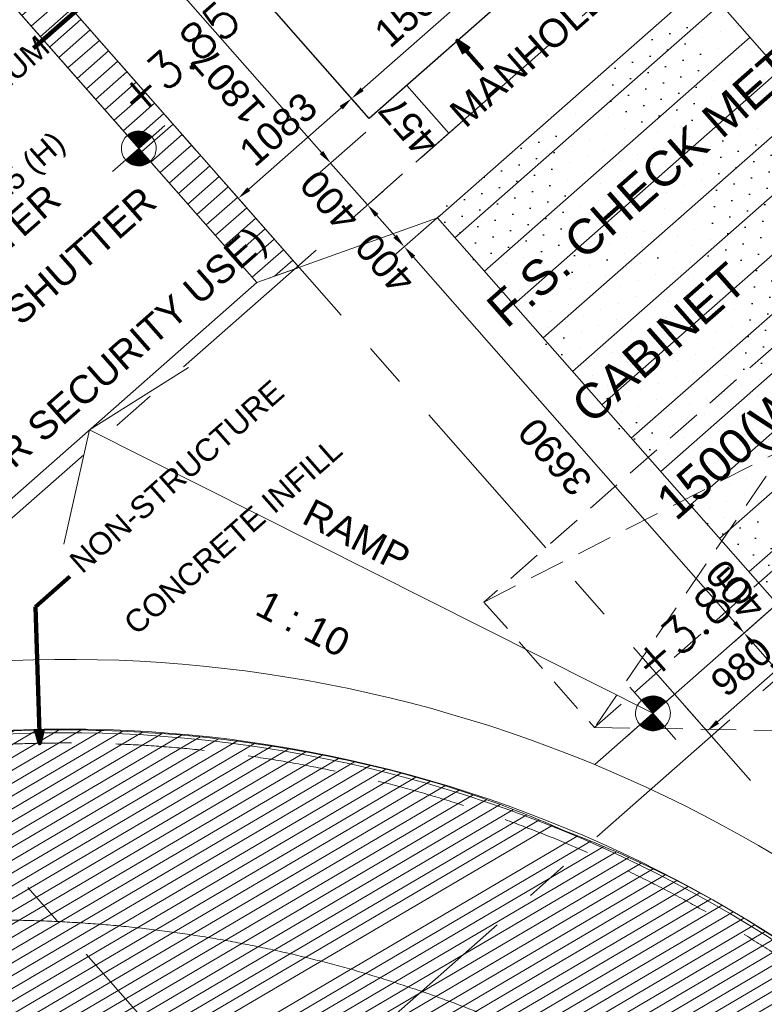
# Model space of a CAD drawing. Header units: millimetres. Extents: x 834119330 to 835277377, y 817781205 to 818243057.
# Tile 16 of 60: x 834332284 to 834337627, y 818021318 to 818028380. Entities that reach past the tile are written whole.
import ezdxf

# ---------------------------------------------------------------- set-up
doc = ezdxf.new("R2010")
doc.units = ezdxf.units.MM
doc.header["$LTSCALE"] = 100
for name, pattern in [('CENTER', [2, 1.25, -0.25, 0.25, -0.25]), ('DASHDOT', [25.400000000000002, 12.7, -6.350000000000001, 0, -6.350000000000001]), ('Grid Line', [22.224999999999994, 12.7, -3.174999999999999, 3.174999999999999, -3.174999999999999]), ('Hidden', [9.525000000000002, 6.350000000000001, -3.175000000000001]), ('HIDDENX2', [19.05, 12.7, -6.350000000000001]), ('PHANTOM', [63.50000000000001, 31.75, -6.350000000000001, 6.350000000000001, -6.350000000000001, 6.350000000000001, -6.350000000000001])]:
    doc.linetypes.add(name, pattern=pattern)
doc.layers.get('0').update_dxf_attribs({"lineweight": 0})
doc.layers.get('Defpoints').update_dxf_attribs({"lineweight": 0})
for name, color, linetype, lineweight in [('A-ANNO-NPLT', 5, 'CENTER', 13), ('A-WALL', 7, 'Continuous', 13), ('ATR01', 7, 'Continuous', 0), ('DLN020__', 6, 'DASHDOT', 0), ('DLN030_1', 1, 'Continuous', 0), ('DLN0401_', 7, 'Continuous', 0), ('DLN040__', 3, 'Continuous', 0), ('DLN210__', 7, 'Continuous', 0), ('DLN220__', 7, 'Continuous', 0), ('DLN240__', 1, 'Continuous', 0), ('DLN810__', 7, 'Continuous', 0), ('HATCH', 8, 'Continuous', 0), ('HCL246', 1, 'Continuous', 0), ('LEVEL', 7, 'Continuous', 0), ('Rev_D', 20, 'Continuous', 0), ('SITE BOUNDARY', 4, 'Continuous', 0), ('Trench Manhole', 1, 'Continuous', 25), ('XREF', 1, 'Continuous', 0)]:
    doc.layers.add(name, color=color, linetype=linetype, lineweight=lineweight)
doc.layers.add('DLN032__', color=7, linetype='Continuous')
doc.layers.add('DLN660', color=1, linetype='Continuous')
doc.styles.add('romans', font='romans.shx')
doc.styles.get("Standard").update_dxf_attribs({"font": 'swiss.ttf'})
doc.styles.add('StyleSwis721 Lt BT1', font='swissl.ttf')
doc.dimstyles.new('INTDIM', dxfattribs={"dimtxt": 200, "dimasz": 125, "dimexe": 100, "dimexo": 150, "dimgap": 80, "dimtad": 1, "dimdec": 0, "dimzin": 11, "dimdsep": 46, "dimtxsty": 'StyleSwis721 Lt BT1', "dimblk1": '_Open3011', "dimblk2": '_Open3011', "dimsah": 1, "dimcen": -125, "dimclrd": 256, "dimclre": 256, "dimclrt": 2, "dimaunit": 1, "dimadec": 5, "dimazin": 0, "dimtfac": 1, "dimtdec": 0, "dimtofl": 0, "dimtmove": 2, "dimatfit": 3, "dimldrblk": '_Open3011', "dimfxl": 1, "dimtolj": 1, "dimtzin": 0, "dimlwd": -1, "dimlwe": -1, "dimarcsym": 0})

# ---------------------------------------------------------------- blocks, each defined once
blk = doc.blocks.new('*D117')
at = {"layer": 'Defpoints', "color": 0, "linetype": 'ByBlock', "transparency": 16777216}
for p in [(834337929.4519707, 818029823.6760938, -5.533628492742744e-07), (834337692.6643503, 818029615.2853163), (834339279.1668553, 818028290.039724, -5.533628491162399e-07)]:
    blk.add_point(p, dxfattribs=at)
at = {"layer": 'DLN240__', "linetype": 'ByBlock', "transparency": 16777216}
for p, q in [((834337854.3833976, 818029757.610147), (834337617.5957772, 818029549.2193696)), ((834338976.3130491, 818028156.7173095), (834337758.7302971, 818029540.2167431)), ((834339204.0982821, 818028223.9737772), (834338967.3104228, 818028015.5827895))]:
    blk.add_line(p, q, dxfattribs=at)
for points in [[(834337771.241726, 818029551.2277343), (834337746.2188683, 818029529.205752), (834337692.6643503, 818029615.2853163)], [(834338988.824478, 818028167.7283007), (834338963.8016202, 818028145.7063184), (834339042.3789959, 818028081.6487362)]]:
    blk.add_solid(points, dxfattribs=at)
at = {"layer": 'DLN240__', "color": 2, "linetype": 'ByBlock', "transparency": 16777216, "insert": (834338504.7345897, 818028969.2246332), "char_height": 200, "attachment_point": 5, "rotation": 131.35018694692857, "style": 'StyleSwis721 Lt BT1'}
blk.add_mtext('\\A1;2043', dxfattribs=at)
blk = doc.blocks.new('_Open301')
at = {"layer": 'Rev_D', "linetype": 'ByBlock'}
blk.add_line((0, 0), (-1, 0), dxfattribs=at)
blk = doc.blocks.new('_Open3011')
at = {"layer": 'ATR01', "linetype": 'ByBlock'}
blk.add_line((0, 0), (-1, 0), dxfattribs=at)
at = {"layer": 'ATR01', "linetype": 'ByBlock', "yscale": 1.119319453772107, "zscale": 0.008}
blk.add_blockref('_Open301', (0, 0), dxfattribs=at)
blk = doc.blocks.new('*D195')
at = {"layer": 'Defpoints', "color": 0, "linetype": 'ByBlock', "transparency": 16777216}
for p in [(834337809.0040643, 818024268.6578757, 4.438518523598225e-07), (834338073.177757, 818023968.486048, 8.541549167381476e-06), (834337746.2388806, 818023680.758938)]:
    blk.add_point(p, dxfattribs=at)
at = {"layer": 'DLN240__', "linetype": 'ByBlock', "transparency": 16777216}
for p, q in [((834337733.9350923, 818024202.5923823), (834337406.9980737, 818023914.8669071)), ((834337548.1325393, 818023905.8634292), (834337680.1733866, 818023755.8279102)), ((834337998.1087849, 818023902.4205546), (834337671.1699086, 818023614.6934446))]:
    blk.add_line(p, q, dxfattribs=at)
for points in [[(834337535.6210439, 818023894.8525134), (834337560.6440346, 818023916.8743448), (834337482.0670455, 818023980.932401)], [(834337667.6618912, 818023744.8169944), (834337692.6848819, 818023766.8388258), (834337746.2388804, 818023680.7589384)]]:
    blk.add_solid(points, dxfattribs=at)
at = {"layer": 'DLN240__', "color": 2, "linetype": 'ByBlock', "transparency": 16777216, "insert": (834337419.1695999, 818024288.4904661), "char_height": 200, "attachment_point": 5, "rotation": 131.34984124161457, "style": 'StyleSwis721 Lt BT1'}
blk.add_mtext('\\A1;400', dxfattribs=at)
blk = doc.blocks.new('*D196')
at = {"layer": 'Defpoints', "color": 0, "linetype": 'ByBlock', "transparency": 16777216}
for p in [(834335370.9318268, 818027038.9587039, 1.664477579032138e-05), (834337809.0040643, 818024268.6578757, 1.66447728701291e-05), (834337482.0670463, 818023980.9324011)]:
    blk.add_point(p, dxfattribs=at)
at = {"layer": 'DLN240__', "linetype": 'ByBlock', "transparency": 16777216}
for p, q in [((834335295.8628547, 818026972.8932106), (834334968.9429811, 818026685.1828241)), ((834335110.0774467, 818026676.1793461), (834337416.0015523, 818024056.0013733)), ((834337733.9350923, 818024202.5923823), (834337406.9980744, 818023914.8669077))]:
    blk.add_line(p, q, dxfattribs=at)
for points in [[(834335097.5659513, 818026665.1684304), (834335122.588942, 818026687.1902617), (834335044.0119529, 818026751.248318)], [(834337403.490057, 818024044.9904577), (834337428.5130477, 818024067.0122889), (834337482.0670462, 818023980.9324015)]]:
    blk.add_solid(points, dxfattribs=at)
at = {"layer": 'DLN240__', "color": 2, "linetype": 'ByBlock', "transparency": 16777216, "insert": (834336125.8258541, 818025245.3335805), "char_height": 200, "attachment_point": 5, "rotation": 131.34984124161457, "style": 'StyleSwis721 Lt BT1'}
blk.add_mtext('\\A1;3690', dxfattribs=at)
blk = doc.blocks.new('*D198')
at = {"layer": 'Defpoints', "color": 0, "linetype": 'ByBlock', "transparency": 16777216}
for p in [(834335106.5778314, 818027339.3354042, 8.541551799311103e-06), (834335370.9318268, 818027038.9587039, 1.664477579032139e-05), (834335044.0119531, 818026751.2483175)]:
    blk.add_point(p, dxfattribs=at)
at = {"layer": 'DLN240__', "linetype": 'ByBlock', "transparency": 16777216}
for p, q in [((834335031.5088593, 818027273.2699108), (834334704.5908444, 818026985.5611601)), ((834334845.72531, 818026976.557682), (834334977.946459, 818026826.3172897)), ((834335295.8628547, 818026972.8932106), (834334968.9429811, 818026685.1828241))]:
    blk.add_line(p, q, dxfattribs=at)
for points in [[(834334833.2138146, 818026965.5467664), (834334858.2368053, 818026987.5685977), (834334779.6598161, 818027051.6266539)], [(834334965.4349637, 818026815.3063741), (834334990.4579544, 818026837.3282053), (834335044.0119529, 818026751.248318)]]:
    blk.add_solid(points, dxfattribs=at)
at = {"layer": 'DLN240__', "color": 2, "linetype": 'ByBlock', "transparency": 16777216, "insert": (834334906.7983073, 818026630.4915389), "char_height": 200, "attachment_point": 5, "rotation": 131.34984124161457, "style": 'StyleSwis721 Lt BT1'}
blk.add_mtext('\\A1;400', dxfattribs=at)
blk = doc.blocks.new('*D199')
at = {"layer": 'Defpoints', "color": 0, "linetype": 'ByBlock', "transparency": 16777216}
for p in [(834333648.5674967, 818028996.0290526, 1.664477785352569e-05), (834334842.4041637, 818027639.5072019, 1.66447764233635e-05), (834334515.4880071, 818027351.8000867)]:
    blk.add_point(p, dxfattribs=at)
at = {"layer": 'DLN240__', "linetype": 'ByBlock', "transparency": 16777216}
for p, q in [((834333573.4985247, 818028929.9635592), (834333246.5884124, 818028642.2617632)), ((834333387.722878, 818028633.2582853), (834334449.4225131, 818027426.869059)), ((834334767.3351918, 818027573.4417086), (834334440.4190352, 818027285.7345933))]:
    blk.add_line(p, q, dxfattribs=at)
for points in [[(834333375.2113826, 818028622.2473696), (834333400.2343733, 818028644.2692009), (834333321.6573842, 818028708.327257)], [(834334436.9110178, 818027415.8581433), (834334461.9340085, 818027437.8799746), (834334515.488007, 818027351.8000871)]]:
    blk.add_solid(points, dxfattribs=at)
at = {"layer": 'DLN240__', "color": 2, "linetype": 'ByBlock', "transparency": 16777216, "insert": (834333781.3590502, 818027909.3068929), "char_height": 200, "attachment_point": 5, "rotation": 131.34984124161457, "style": 'StyleSwis721 Lt BT1'}
blk.add_mtext('\\A1;1807', dxfattribs=at)
blk = doc.blocks.new('TRENCH')
at = {"linetype": 'ByBlock'}
h = blk.add_hatch(dxfattribs=at)
h.set_pattern_fill('DOTS', color=256, scale=74.99999999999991)
h.set_pattern_definition([(41.34984124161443, (-351035.2678678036, -2.172474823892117), (-33.96973129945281, 128.7086088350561), [0, -119.0625])])
h.paths.add_polyline_path([(-398418.0591776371, -20378.72356434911), (-395878.0591781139, -20378.72356470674), (-395878.0585567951, -24069.08437617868), (-398418.058557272, -24069.08437594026)])
at = {"layer": 'HCL246', "linetype": 'ByBlock'}
h = blk.add_hatch(dxfattribs=at)
h.set_pattern_fill('_USER', color=8, scale=309.9999999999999, pattern_type=0)
h.set_pattern_definition([(360, (-398418.058100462, -24069.08437594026), (-2.842170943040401e-14, 310), [])])
h.paths.add_polyline_path([(-395878.0585477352, -24069.08453270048), (-398418.058557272, -24069.08437594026), (-398418.0591971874, -20378.7233510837), (-395878.0591871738, -20378.72350796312)])
at = {"layer": 'HCL246', "color": 8, "linetype": 'ByBlock', "elevation": -1.663914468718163e-05}
blk.add_lwpolyline([(-395878.0585477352, -24069.08453270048), (-398418.058557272, -24069.08437594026), (-398418.0591971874, -20378.7233510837), (-395878.0591871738, -20378.72350796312)], close=True, dxfattribs=at)
blk = doc.blocks.new('A$C7285572E')
at = {"layer": 'A-ANNO-NPLT', "color": 3, "linetype": 'PHANTOM'}
blk.add_lwpolyline([(258.840146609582, 2.508328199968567, -0.1937461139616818), (226.494099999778, 18.00010000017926), (220.2767651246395, 12.52837960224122), (224.9013822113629, 7.273580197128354), (217.3780834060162, 0.6525137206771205), (222.6353030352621, -5.321091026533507, -0.2570627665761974), (231.1648360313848, -8.394748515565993), (245.8627809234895, -25.09553706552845), (259.9058339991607, -12.73659846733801)], format="xyb", close=True, dxfattribs=at)
blk = doc.blocks.new('Grid Line')
at = {"layer": 'DLN020__', "linetype": 'Grid Line'}
for p, q in [((-4399.999931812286, -35085.25437068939), (-4399.999932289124, 27470.98781466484)), ((4.76837158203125e-07, 27470.98781502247), (2.384185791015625e-07, -35085.25437033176)), ((-9985.196258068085, 0), (30672.1845228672, 1.192092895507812e-07)), ((-9985.196258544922, -4490.36084318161), (30672.18452262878, -4490.360842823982))]:
    blk.add_line(p, q, dxfattribs=at)
blk = doc.blocks.new('*D2120')
at = {"layer": 'Defpoints', "color": 0, "linetype": 'ByBlock', "transparency": 16777216}
for p in [(834335918.2666756, 818028662.3311399, 2.536119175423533e-05), (834334666.0879517, 818027814.6821537), (834334792.2382314, 818027671.3417641, 2.536119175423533e-05)]:
    blk.add_point(p, dxfattribs=at)
at = {"layer": 'DLN240__', "linetype": 'ByBlock', "transparency": 16777216}
for p, q in [((834335852.2007172, 818028737.3997028), (834335726.0504372, 818028880.7400926)), ((834335717.0478327, 818028739.6055713), (834334741.1565145, 818027880.7481121)), ((834334726.172273, 818027746.4103271), (834334600.0219933, 818027889.7507167))]:
    blk.add_line(p, q, dxfattribs=at)
for points in [[(834335706.0368397, 818028752.1169984), (834335728.0588259, 818028727.0941441), (834335792.1163956, 818028805.6715297)], [(834334730.1455215, 818027893.2595392), (834334752.1675076, 818027868.2366849), (834334666.0879517, 818027814.6821537)]]:
    blk.add_solid(points, dxfattribs=at)
at = {"layer": 'DLN240__', "color": 2, "linetype": 'ByBlock', "transparency": 16777216, "insert": (834335108.3445455, 818028447.3897399), "char_height": 200, "attachment_point": 5, "rotation": 41.35019583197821, "style": 'StyleSwis721 Lt BT1'}
blk.add_mtext('\\A1;1500', dxfattribs=at)
blk = doc.blocks.new('*D2127')
at = {"layer": 'Defpoints', "color": 0, "linetype": 'ByBlock', "transparency": 16777216}
for p in [(834335061.1975629, 818027908.046123), (834334792.2382311, 818027671.3417646, 2.536119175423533e-05), (834335094.0961537, 818027328.3505931, 2.536119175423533e-05)]:
    blk.add_point(p, dxfattribs=at)
at = {"layer": 'DLN240__', "linetype": 'ByBlock', "transparency": 16777216}
for p, q in [((834334867.3067938, 818027737.4077231), (834335136.2661257, 818027974.1120815)), ((834335363.0554855, 818027565.0549515), (834335061.1975628, 818027908.0461231)), ((834335169.1647165, 818027394.4165515), (834335438.1240484, 818027631.1209099))]:
    blk.add_line(p, q, dxfattribs=at)
at = {"layer": 'DLN240__', "color": 2, "linetype": 'ByBlock', "transparency": 16777216, "insert": (834335074.9136262, 818027615.7929091), "char_height": 200, "attachment_point": 5, "rotation": 131.3501958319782, "style": 'StyleSwis721 Lt BT1'}
blk.add_mtext('\\A1;457', dxfattribs=at)
blk = doc.blocks.new('*D2128')
at = {"layer": 'Defpoints', "color": 0, "linetype": 'ByBlock', "transparency": 16777216}
for p in [(834334666.0879612, 818027814.6821623), (834334792.2382315, 818027671.3417643, 2.536119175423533e-05), (834333978.9457346, 818026955.5834472, 2.536119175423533e-05)]:
    blk.add_point(p, dxfattribs=at)
at = {"layer": 'DLN240__', "linetype": 'ByBlock', "transparency": 16777216}
for p, q in [((834334726.1722779, 818027746.4103316), (834334600.0220076, 818027889.7507294)), ((834333927.8639843, 818027164.9898521), (834334591.0193938, 818027748.6162088)), ((834333912.879781, 818027030.6520145), (834333786.7294636, 818027173.9924657))]:
    blk.add_line(p, q, dxfattribs=at)
for points in [[(834334580.0084015, 818027761.1276367), (834334602.030386, 818027736.1047809), (834334666.0879611, 818027814.6821623)], [(834333916.852992, 818027177.5012798), (834333938.8749765, 818027152.4784242), (834333852.7954171, 818027098.9238986)]]:
    blk.add_solid(points, dxfattribs=at)
at = {"layer": 'DLN240__', "color": 2, "linetype": 'ByBlock', "transparency": 16777216, "insert": (834334138.68407, 818027594.0159364), "char_height": 200, "attachment_point": 5, "rotation": 41.35019207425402, "style": 'StyleSwis721 Lt BT1'}
blk.add_mtext('\\A1;1083', dxfattribs=at)
blk = doc.blocks.new('*D2140')
at = {"layer": 'Defpoints', "color": 0, "linetype": 'ByBlock', "transparency": 16777216}
for p in [(834334842.2275522, 818027639.7153764, 1.664477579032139e-05), (834334515.3076788, 818027352.0049902), (834335106.5778303, 818027339.3354049, 8.541551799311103e-06)]:
    blk.add_point(p, dxfattribs=at)
at = {"layer": 'DLN240__', "linetype": 'ByBlock', "transparency": 16777216}
for p, q in [((834334767.1585802, 818027573.649883), (834334440.238707, 818027285.9394969)), ((834334779.6598154, 818027051.6266547), (834334515.3076787, 818027352.0049907)), ((834335031.5088584, 818027273.2699115), (834334704.5908437, 818026985.5611609))]:
    blk.add_line(p, q, dxfattribs=at)
at = {"layer": 'DLN240__', "color": 2, "linetype": 'ByBlock', "transparency": 16777216, "insert": (834334510.2701017, 818027081.0590435), "char_height": 200, "attachment_point": 5, "rotation": 131.34984124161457, "style": 'StyleSwis721 Lt BT1'}
blk.add_mtext('\\A1;400', dxfattribs=at)
blk = doc.blocks.new('*D2147')
at = {"layer": 'Defpoints', "color": 0, "linetype": 'ByBlock', "transparency": 16777216}
for p in [(834337718.8780794, 818024189.3507277, -4.33043412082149e-07), (834336983.2287446, 818023541.91605, -4.330297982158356e-07), (834337216.0292265, 818023277.3925288)]:
    blk.add_point(p, dxfattribs=at)
at = {"layer": 'DLN240__', "linetype": 'ByBlock', "transparency": 16777216}
for p, q in [((834337784.9440327, 818024114.2821604), (834338017.7486037, 818023849.753993)), ((834337876.614083, 818023858.7566068), (834337291.0977937, 818023343.4584823)), ((834337049.294698, 818023466.8474827), (834337282.09518, 818023202.3239615))]:
    blk.add_line(p, q, dxfattribs=at)
for points in [[(834337865.6030908, 818023871.2680347), (834337887.6250753, 818023846.2451789), (834337951.6826502, 818023924.8225603)], [(834337280.0868014, 818023355.9699101), (834337302.108786, 818023330.9470544), (834337216.0292265, 818023277.3925288)]]:
    blk.add_solid(points, dxfattribs=at)
at = {"layer": 'DLN240__', "color": 2, "linetype": 'ByBlock', "transparency": 16777216, "insert": (834337463.098319, 818023738.3204503), "char_height": 200, "attachment_point": 5, "rotation": 41.35019207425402, "style": 'StyleSwis721 Lt BT1'}
blk.add_mtext('\\A1;980', dxfattribs=at)
blk = doc.blocks.new('X1')
at = {"color": 0}
for p, q in [((45955.88296590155, 42700), (46155.82083605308, 42700)), ((45956.13663634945, 42693.75), (46155.82083605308, 42693.75)), ((45956.58659627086, 42687.5), (46155.82083605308, 42687.5)), ((45957.23417992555, 42681.25), (46155.82083605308, 42681.25)), ((45958.08132891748, 42675), (46155.82083605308, 42675)), ((45959.13062182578, 42668.75), (46155.82083605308, 42668.75)), ((45960.38531455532, 42662.5), (46155.82083605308, 42662.5)), ((45961.84939291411, 42656.25), (46155.82083605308, 42656.25)), ((45963.52763949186, 42650), (46155.82083605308, 42650)), ((45965.42571759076, 42643.75), (46155.82083605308, 42643.75)), ((45967.55027588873, 42637.5), (46155.82083605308, 42637.5)), ((45969.90907871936, 42631.25), (46155.82083605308, 42631.25)), ((45972.511168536, 42625), (46155.82083605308, 42625)), ((45975.36706940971, 42618.75), (46155.82083605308, 42618.75)), ((45978.48904368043, 42612.5), (46155.82083605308, 42612.5)), ((45981.89141854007, 42606.25), (46155.82083605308, 42606.25)), ((45985.59100621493, 42600), (46155.82083605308, 42600)), ((45989.60765168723, 42593.75), (46155.82083605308, 42593.75)), ((45993.96495773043, 42587.5), (46155.82083605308, 42587.5)), ((45998.69126201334, 42581.25), (46155.82083605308, 42581.25)), ((46003.82098168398, 42575), (46155.82083605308, 42575)), ((46009.39650945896, 42568.75), (46155.82083605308, 42568.75)), ((46015.47096569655, 42562.5), (46155.82083605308, 42562.5)), ((46022.11233295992, 42556.25), (46155.82083605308, 42556.25)), ((46029.40993268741, 42550), (46155.82083605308, 42550)), ((46037.48510949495, 42543.75), (46155.82083605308, 42543.75)), ((46046.51005492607, 42537.5), (46155.82083605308, 42537.5)), ((46056.74397416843, 42531.25), (46155.82083605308, 42531.25)), ((46068.61144864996, 42525), (46155.82083605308, 42525)), ((46082.90578313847, 42518.75), (46155.82083605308, 42518.75)), ((46101.51054575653, 42512.5), (46155.82083605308, 42512.5)), ((46133.36008534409, 42506.25), (46155.82083605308, 42506.25))]:
    blk.add_line(p, q, dxfattribs=at)
blk = doc.blocks.new('X')
at = {"color": 0}
for p, q in [((46155.82083605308, 42900), (46200.19499327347, 42900)), ((46155.82083605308, 42893.75), (46221.90936394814, 42893.75)), ((46155.82083605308, 42887.5), (46237.60222886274, 42887.5)), ((46155.82083605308, 42881.25), (46250.32254979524, 42881.25)), ((46155.82083605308, 42875), (46261.15281880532, 42875)), ((46155.82083605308, 42868.75), (46270.62917321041, 42868.75)), ((46155.82083605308, 42862.5), (46279.06432258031, 42862.5)), ((46155.82083605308, 42856.25), (46286.65980066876, 42856.25)), ((46155.82083605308, 42850), (46293.55459136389, 42850)), ((46155.82083605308, 42843.75), (46299.84935768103, 42843.75)), ((46155.82083605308, 42837.5), (46305.6197603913, 42837.5)), ((46155.82083605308, 42831.25), (46310.92433512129, 42831.25)), ((46155.82083605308, 42825), (46315.8094235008, 42825)), ((46155.82083605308, 42818.75), (46320.31240362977, 42818.75)), ((46155.82083605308, 42812.5), (46324.46388658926, 42812.5)), ((46155.82083605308, 42806.25), (46328.28925688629, 42806.25)), ((46155.82083605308, 42800), (46331.80978137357, 42800)), ((46155.82083605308, 42793.75), (46335.04342549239, 42793.75)), ((46155.82083605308, 42787.5), (46338.0054656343, 42787.5)), ((46155.82083605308, 42781.25), (46340.70895613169, 42781.25)), ((46155.82083605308, 42775), (46343.16509039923, 42775)), ((46155.82083605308, 42768.75), (46345.38348355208, 42768.75)), ((46155.82083605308, 42762.5), (46347.37239573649, 42762.5)), ((46155.82083605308, 42756.25), (46349.1389099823, 42756.25)), ((46155.82083605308, 42750), (46350.68907460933, 42750)), ((46155.82083605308, 42743.75), (46352.02801759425, 42743.75)), ((46155.82083605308, 42737.5), (46353.16003838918, 42737.5)), ((46155.82083605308, 42731.25), (46354.08868132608, 42731.25)), ((46155.82083605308, 42725), (46354.81679369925, 42725)), ((46155.82083605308, 42718.75), (46355.34657085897, 42718.75)), ((46155.82083605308, 42712.5), (46355.67959002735, 42712.5)), ((46155.82083605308, 42706.25), (46355.81683408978, 42706.25))]:
    blk.add_line(p, q, dxfattribs=at)
blk = doc.blocks.new('ELFIN')
at = {"layer": 'LEVEL'}
for p, q in [((0, 0.5), (0, 0)), ((0, 0), (-0.5, 0)), ((0, 0), (0, -0.5)), ((0.5, 0), (0, 0))]:
    blk.add_line(p, q, dxfattribs=at)
for start, end in [(90, 180), (0, 90), (180, 270), (270, 0)]:
    blk.add_arc((0, 0), 0.25, start, end, dxfattribs=at)
at = {"layer": 'LEVEL', "xscale": 0.00125, "yscale": 0.00125, "zscale": 0.00125}
for name in ['X', 'X1']:
    blk.add_blockref(name, (-57.69477604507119, -53.38123098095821), dxfattribs=at)
at = {"layer": 'LEVEL', "style": 'romans'}
blk.add_attdef('ELFIN', (0.2542374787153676, 0.3469263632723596), '', height=0.5, dxfattribs=at)

msp = doc.modelspace()

# ---------------------------------------------------------------- hatches: boundary and pattern name
at = {"layer": 'A-WALL', "linetype": 'ByBlock'}
h = msp.add_hatch(dxfattribs=at)
h.set_pattern_fill('EARTH', color=1, scale=70, angle=45)
h.set_pattern_definition([(86.35019583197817, (834259067.9725451, 817913852.1457578), (-415.3024591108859, 471.894445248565), [444.5, -444.5]), (86.35019583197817, (834258901.6231256, 817913862.7567552), (-415.3024591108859, 471.894445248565), [444.5, -444.5]), (86.35019583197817, (834258735.273706, 817913873.3677526), (-415.3024591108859, 471.894445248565), [444.5, -444.5]), (176.3501958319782, (834258683.3608986, 817913932.3545582), (-471.894445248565, -415.3024591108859), [444.5, -444.5]), (176.3501958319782, (834258693.971896, 817914098.7039778), (-471.894445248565, -415.3024591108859), [444.5, -444.5]), (176.3501958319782, (834258704.5828934, 817914265.0533974), (-471.894445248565, -415.3024591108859), [444.5, -444.5])])
edge = h.paths.add_edge_path()
edge.add_line((834340573.9401423, 818045816.0773555), (834336024.7552061, 818041812.5042552))
edge.add_arc((834369885.5844324, 818077441.152635), 49152.37879555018, 226.457295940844, 266.4338080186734)
edge.add_line((834366828.2272502, 818028383.9522631), (834367803.587914, 818014432.7823398))
edge.add_line((834367803.587914, 818014432.7823398), (834358038.4785458, 818005838.6039642))
edge.add_line((834358038.4785458, 818005838.6039642), (834354765.1474665, 818002958.0774515))
edge.add_line((834354765.1474665, 818002958.0774515), (834360515.2826159, 817996424.3076239))
edge.add_line((834360515.2826159, 817996424.3076239), (834377661.1468215, 818011513.7640897))
edge.add_line((834377661.1468215, 818011513.7640897), (834376055.3816576, 818034955.0898898))
edge.add_arc((834369649.7554828, 818077415.8717787), 42941.23944780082, 227.3820118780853, 278.57893987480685, ccw=False)
h = msp.add_hatch(dxfattribs=at)
h.set_pattern_fill('_USER', color=1, scale=100, pattern_type=0)
h.set_pattern_definition([(41.35019583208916, (834330252.135614, 818030736.0955337), (-66.06595839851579, 75.0685629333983), [])])
h.paths.add_polyline_path([(834330477.3651153, 818030934.3143656), (834330252.1594266, 818030736.1164904), (834333984.9107744, 818026494.7139398), (834334288.6406379, 818026603.6873782)])
at = {"layer": 'HATCH', "linetype": 'Continuous', "ltscale": 0.2}
h = msp.add_hatch(dxfattribs=at)
h.set_pattern_fill('DGN_ANSI31', color=8, scale=25, angle=-3.989509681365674e-09, style=0, pattern_type=2)
h.set_pattern_definition([(210.4004282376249, (848684328.1114694, 1012279243.278203), (40.1669417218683, -68.46172228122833), [])])
edge = h.paths.add_edge_path()
edge.add_line((834304369.9178588, 818035393.6443388), (834304072.4974862, 818035435.5383407))
edge.add_line((834304072.4974862, 818035435.5383408), (834304030.6783289, 818034793.0587554))
edge.add_line((834304030.6783288, 818034793.0587552), (834293138.2195108, 818027176.0337894))
edge.add_line((834293138.219511, 818027176.0337896), (834292658.3654084, 818027311.5582625))
edge.add_line((834292658.3654082, 818027311.5582626), (834292163.2810185, 818025227.6233453))
edge.add_line((834292163.2810189, 818025227.6233451), (834293757.0619063, 818024607.0308394))
edge.add_line((834293757.0619061, 818024607.0308394), (834294865.416257, 818023967.6404809))
edge.add_line((834294865.4162569, 818023967.6404808), (834296156.8742536, 818022940.0095154))
edge.add_line((834296156.8742537, 818022940.0095155), (834297099.8026237, 818021932.7953873))
edge.add_line((834297099.802624, 818021932.7953875), (834302306.6759403, 818016010.1479838))
edge.add_line((834302306.6759399, 818016010.1479838), (834273579.5777344, 817990755.1875517))
edge.add_line((834273579.5777347, 817990755.1875517), (834331000.8571684, 817925420.6441158))
edge.add_line((834331000.8571682, 817925420.6441162), (834375196.1992714, 817964315.8563646))
edge.add_line((834375196.1992713, 817964315.856364), (834374066.3398589, 817980996.7087481))
edge.add_line((834374066.3398589, 817980996.7087486), (834339463.320393, 818020376.0648733))
edge.add_arc((834328000.4580307, 818007970.7398579), 16890.50923650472, 47.2612146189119, 51.69748437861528)
edge.add_arc((834333427.8441128, 818015250.8383305), 7817.591371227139, 49.84168101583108, 69.23079940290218)
edge.add_arc((834333018.9148502, 818015427.2859437), 7810.301242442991, 65.96509768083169, 78.45877159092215)
edge.add_arc((834332634.573532, 818013897.0774372), 9386.730902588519, 78.02894900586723, 87.71232055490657)
edge.add_arc((834332591.446601, 818014607.765378), 8678.62508919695, 87.24053358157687, 99.73591736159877)
edge.add_line((834331123.8280873, 818023161.3979008), (834329930.938777, 818024516.8389789))
edge.add_line((834329930.9387771, 818024516.838979), (834326628.6112168, 818028269.1049356))
edge.add_line((834326628.6112167, 818028269.1049349), (834325599.3427485, 818029438.6882662))
edge.add_line((834325599.3427488, 818029438.6882665), (834316188.4252017, 818021156.3755944))
edge.add_line((834316188.4252015, 818021156.3755944), (834313686.4693277, 818024016.5062827))
edge.add_line((834313686.4693277, 818024016.5062826), (834313235.7130369, 818023646.4322566))
edge.add_line((834313235.7130369, 818023646.4322565), (834312968.6615137, 818023950.198931))
edge.add_line((834312968.6615137, 818023950.1989312), (834311053.4426948, 818022266.4655045))
edge.add_line((834311053.4426948, 818022266.4655044), (834308435.7527834, 818025244.0443176))
edge.add_line((834308435.7527835, 818025244.0443177), (834306762.32726, 818027183.250326))
edge.add_arc((834311650.6868776, 818031401.6292493), 6456.839822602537, 206.9382270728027, 220.7923428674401, ccw=False)
edge.add_arc((834329611.0852094, 818040528.5316589), 26603.21060789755, 202.0649511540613, 206.9382270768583, ccw=False)
edge.add_arc((834312203.3948425, 818033472.4028819), 7819.796721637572, 183.3977739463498, 202.064951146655, ccw=False)
edge.add_arc((834329308.2511154, 818034487.9516938), 24954.77403411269, 177.9200887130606, 183.3977739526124, ccw=False)

# ---------------------------------------------------------------- linework, layer by layer
at = {"layer": 'A-WALL', "color": 2, "linetype": 'Hidden', "lineweight": 13, "extrusion": (0, -3.388132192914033e-21, -1), "elevation": -2.213538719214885e-07}
msp.add_lwpolyline([(-834326581.2750336, 818028171.5038577), (-834331076.2192448, 818023064.0713806, 0.2591861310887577), (-834339600.3418653, 818020038.4035577), (-834354690.3405122, 818002892.1372453), (-834354767.1851641, 818002959.7714337)], format="xyb", dxfattribs=at)
at = {"layer": 'A-WALL', "color": 5, "lineweight": 13, "extrusion": (0, -3.388132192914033e-21, -1), "elevation": -2.213538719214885e-07}
for points in [[(-834330962.5181005, 818024101.4465266), (-834331310.6074737, 818023705.9268944), (-834331310.6074741, 818023705.926894, 0.2501240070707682), (-834340050.4331467, 818020435.1627264), (-834340050.4331471, 818020435.1627266), (-834354810.4220948, 818003663.8758075)], [(-834330587.1752859, 818023771.116733), (-834331114.6680026, 818023171.7470176), (-834331114.6680022, 818023171.7470162, 0.2576069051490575), (-834339675.3570789, 818020104.5300858), (-834339675.3570793, 818020104.530086), (-834354765.4090751, 818002958.2032037)]]:
    msp.add_lwpolyline(points, format="xyb", dxfattribs=at)
at = {"layer": 'A-WALL', "color": 5, "lineweight": 13}
msp.add_arc((834369905.0300374, 818077552.9620454, 2.213456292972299e-07), 49764.97606628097, 224.2268588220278, 265.9149827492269, dxfattribs=at)
at = {"layer": 'Defpoints', "color": 8, "linetype": 'ByBlock', "elevation": 8.85551716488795e-07}
msp.add_lwpolyline([(834340573.9401423, 818045816.0773555), (834336024.7552061, 818041812.5042552, 0.1762213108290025), (834366828.2272502, 818028383.9522631), (834367803.587914, 818014432.7823398), (834358038.4785458, 818005838.6039642), (834354765.1474665, 818002958.0774515), (834360515.2826159, 817996424.3076239), (834377661.1468215, 818011513.7640897), (834376055.3816576, 818034955.0898898, -0.2271803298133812)], format="xyb", close=True, dxfattribs=at)
at = {"layer": 'DLN210__', "color": 0, "elevation": -0.001002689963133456}
msp.add_lwpolyline([(834374066.3398589, 817980996.7087486), (834339463.3203931, 818020376.064873, 0.01935929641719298), (834338469.4234658, 818021225.5527568, 0.08480340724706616), (834336199.9963688, 818022560.4147017, 0.0545680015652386), (834334581.5453184, 818023079.6706383, 0.04227683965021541), (834333009.2630175, 818023276.3271317, 0.05457548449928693), (834331123.8280873, 818023161.3979008), (834329930.9387771, 818024516.838979), (834329930.9387771, 818024516.838979), (834326628.6112167, 818028269.1049352), (834326628.6112167, 818028269.1049349), (834325599.3427488, 818029438.6882665), (834316188.4252015, 818021156.3755944), (834313686.4693277, 818024016.5062826), (834313235.7130369, 818023646.4322565), (834312968.6615137, 818023950.1989312), (834311053.4426948, 818022266.4655044), (834308435.7527835, 818025244.0443177), (834306762.3272599, 818027183.2503264, -0.06052372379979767), (834305894.4434125, 818028476.4896526, -0.02126688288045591), (834304956.3309759, 818030534.8382308, -0.08163152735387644), (834304397.3442966, 818033008.9423769, -0.02390546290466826), (834304369.9177814, 818035393.6434867)], format="xyb", dxfattribs=at)
at = {"layer": 'DLN220__', "color": 4, "linetype": 'HIDDENX2', "ltscale": 0.2}
for p, q in [((834339143.8180625, 818027308.5094473, 2.213359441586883e-07), (834336408.3461971, 818023302.6230042, 2.213359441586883e-07)), ((834335615.5727572, 818024203.4280431, 2.213359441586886e-07), (834339936.5873188, 818026407.7007277, 2.213359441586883e-07))]:
    msp.add_line(p, q, dxfattribs=at)
at = {"layer": 'DLN220__', "color": 4, "linetype": 'HIDDENX2', "ltscale": 0.2, "elevation": 2.213482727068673e-07}
msp.add_lwpolyline([(834339143.8180624, 818027308.5094473), (834335615.5727711, 818024203.4280546), (834336408.3420268, 818023302.6193345), (834339936.5873187, 818026407.7007277)], close=True, dxfattribs=at)
at = {"layer": 'DLN220__', "color": 4, "linetype": 'HIDDENX2', "ltscale": 0.2, "elevation": -1.47621047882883e-05}
msp.add_lwpolyline([(834336408.3461977, 818023302.6230052), (834351638.360403, 818023066.2005136), (834352998.792594, 818021520.367131), (834356527.033549, 818024625.4450414), (834355074.7702639, 818026276.1971691), (834339936.5870615, 818026407.7005963)], dxfattribs=at)
at = {"layer": 'DLN810__', "color": 1, "linetype": 'ByBlock'}
for p, q in [((834334288.6406381, 818026603.6873783, -3.287401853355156e-05), (834330477.3651155, 818030934.3143656, -2.072718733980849e-05)), ((834333984.9107744, 818026494.7139398, -3.262375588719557e-05), (834330252.1594267, 818030736.1164905, -2.072718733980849e-05)), ((834333984.9107744, 818026494.7139398, -3.262375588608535e-05), (834335280.8223642, 818026959.666382, -2.116637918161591e-07)), ((834331582.7188058, 818024380.605071, -3.262375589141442e-05), (834333984.9107744, 818026494.7139398, -3.262375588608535e-05)), ((834332783.81479, 818025437.6595055, -3.262375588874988e-05), (834336827.7309325, 818023405.0744872, -2.116763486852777e-07)), ((834336409.8589573, 818023037.3158481, -2.116763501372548e-07), (834337718.878079, 818024189.3507274, -2.116763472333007e-07))]:
    msp.add_line(p, q, dxfattribs=at)
at = {"layer": 'DLN810__', "color": 1, "linetype": 'ByBlock', "elevation": -2.072718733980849e-05}
msp.add_lwpolyline([(834330477.3651153, 818030934.3143656), (834330252.1594266, 818030736.1164904), (834333984.9107744, 818026494.7139398), (834334288.6406379, 818026603.6873782)], close=True, dxfattribs=at)
at = {"layer": 'DLN810__', "color": 3, "elevation": -3.262375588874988e-05}
msp.add_lwpolyline([(834332600.6070981, 818024618.4297434), (834332783.81479, 818025437.6595055), (834333494.5231621, 818025884.6896194)], dxfattribs=at)
at = {"layer": 'Trench Manhole', "elevation": 2.558255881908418e-05}
msp.add_lwpolyline([(834333636.0839597, 818028985.0416151), (834334762.1124036, 818029976.0309912), (834335918.2666756, 818028662.3311399), (834334792.2382314, 818027671.3417641)], close=True, dxfattribs=at)
at = {"layer": 'XREF', "linetype": 'ByBlock', "elevation": -0.07030414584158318}
msp.add_lwpolyline([(834374049.663717, 817981008.3016447), (834339656.589468, 818020088.0141282, 0.1273321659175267), (834335775.141412, 818022719.580705, 0.1265106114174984), (834331105.0318631, 818023144.8552775), (834326769.9313259, 818028070.9158642), (834328560.3100792, 818029646.5832759), (834307699.4605755, 818053350.0764482), (834257576.1286993, 818009238.3207024), (834331190.8250427, 817925592.3765575), (834375215.1315653, 817964337.0639359), (834374049.663717, 817981008.3016447)], format="xyb", dxfattribs=at)

# ---------------------------------------------------------------- block references
at = {"layer": 'DLN032__', "linetype": 'ByBlock', "rotation": 41.3498412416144}
msp.add_blockref('TRENCH', (834620905.8586501, 818305474.6227244, 4.865028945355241e-09), dxfattribs=at)
at = {"layer": 'DLN660', "linetype": 'ByBlock', "xscale": 1000, "yscale": 1000, "zscale": 1000, "rotation": 359.9996454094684}
msp.add_blockref('A$C7285572E', (834108000.8885983, 818027128.4017447, 1.531087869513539e-05), dxfattribs=at)
at = {"layer": 'LEVEL', "xscale": 500.0000000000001, "yscale": 500.0000000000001, "zscale": 500.0000000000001, "rotation": 41.35019583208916}
for p in [(834333138.3519224, 818027456.6309937, -2.850119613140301e-05), (834336827.7309326, 818023405.074487, -2.116763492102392e-07)]:
    msp.add_blockref('ELFIN', p, dxfattribs=at).add_auto_attribs({'ELFIN': '+3.85'})
at = {"layer": 'SITE BOUNDARY', "color": 1, "rotation": 41.35019583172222}
msp.add_blockref('Grid Line', (834334280.8036567, 818026612.5922757, 2.213451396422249e-07), dxfattribs=at)

# ---------------------------------------------------------------- texts
at = {"layer": 'A-WALL', "color": 2, "insert": (834337217.140284, 818027282.6237681), "char_height": 200, "attachment_point": 9, "rotation": 41.35019583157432, "style": 'StyleSwis721 Lt BT1'}
msp.add_mtext('\\A1;', dxfattribs=at)
at = {"layer": 'DLN0401_', "color": 0, "insert": (834332626.2199745, 818024520.5940915, 2.213670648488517e-07), "char_height": 160, "attachment_point": 1, "rotation": 41.35019582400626, "line_spacing_factor": 2.206669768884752}
msp.add_mtext('NON-STRUCTURE\\PCONCRETE INFILL', dxfattribs=at)
at = {"layer": 'DLN040__', "color": 0, "attachment_point": 1, "line_spacing_factor": 2.206669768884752}
for s, insert, char_height, rotation in [('MANHOLE', (834335349.9223596, 818027745.58258, 1.778598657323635e-05), 200, 41.35019582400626), ('CONCRETE AIR PLENUM\\P1700 x 4700X 3625 (H) ', (834330393.6367973, 818026507.1594709, 2.213510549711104e-07), 160, 41.35019582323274), ('FIRE SHUTTER ', (834330937.9936519, 818025874.4997079, 2.213360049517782e-07), 200.0000000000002, 41.35019582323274), ('ROLLER SHUTTER \\P(FOR SECURITY USE)', (834331262.0831891, 818025538.3562131, 2.213394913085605e-07), 200.0000000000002, 41.35019582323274), ('RAMP\\P1 : 10', (834334389.5843512, 818024952.1440572, 2.213510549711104e-07), 200, 332.79569817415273)]:
    msp.add_mtext(s, dxfattribs=dict(at, insert=insert, char_height=char_height, rotation=rotation))
at = {"layer": 'DLN040__', "color": 0, "insert": (834335611.9965997, 818026346.035861, 2.213490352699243e-07), "char_height": 250.0000000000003, "width": 5066.657564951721, "attachment_point": 1, "rotation": 41.35019582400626, "line_spacing_factor": 2.206669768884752}
msp.add_mtext('F.S. CHECK METER\\PCABINET\\P1500(W) X 600(D)', dxfattribs=at)

# ---------------------------------------------------------------- dimensions: what is measured, and where the dimension line sits
at = {"layer": 'DLN240__', "linetype": 'ByBlock'}
for base, p1, p2, angle, picture, middle in [((834337692.6643503, 818029615.2853163, 7.747079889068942e-07), (834339279.1668552, 818028290.0397239, 2.213451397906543e-07), (834337929.4519708, 818029823.6760938, 2.213451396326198e-07), 131.3501869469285, '*D117', (834338504.7345897, 818028969.2246332, 7.747079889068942e-07)), ((834334515.4880071, 818027351.8000867, -1.642333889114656e-05), (834333648.5674968, 818028996.0290525, 2.214389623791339e-07), (834334842.4041638, 818027639.5072021, 2.214375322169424e-07), 131.3498386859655, '*D199', (834333781.3590503, 818027909.3068928, -1.642333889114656e-05)), ((834334666.0879517, 818027814.6821537, 2.213670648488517e-07), (834335918.2666756, 818028662.3311399, 2.558255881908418e-05), (834334792.2382315, 818027671.3417641, 2.558255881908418e-05), 41.35019583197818, '*D2120', (834335108.3445455, 818028447.3897399, 2.213670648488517e-07)), ((834335061.1975629, 818027908.046123, 2.213670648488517e-07), (834335094.0961537, 818027328.350593, 2.558255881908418e-05), (834334792.2382312, 818027671.3417646, 2.558255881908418e-05), 311.3501956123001, '*D2127', (834335074.9136262, 818027615.7929091, 2.213670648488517e-07)), ((834334666.0879612, 818027814.6821623, 2.213670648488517e-07), (834333978.9457345, 818026955.5834471, 2.558255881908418e-05), (834334792.2382313, 818027671.3417642, 2.558255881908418e-05), 221.350192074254, '*D2128', (834334138.68407, 818027594.0159364, 2.213670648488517e-07)), ((834334515.3076788, 818027352.0049902, -1.642333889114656e-05), (834335106.5778304, 818027339.335405, -7.881787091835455e-06), (834334842.2275523, 818027639.7153765, 2.214368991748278e-07), 311.3498441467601, '*D2140', (834334510.2701018, 818027081.0590434, -1.642333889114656e-05)), ((834337482.0670463, 818023980.9324011, -1.642333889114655e-05), (834335370.9318266, 818027038.9587039, 2.214368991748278e-07), (834337809.0040643, 818024268.6578757, 2.21433978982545e-07), 131.3498386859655, '*D196', (834336125.8258542, 818025245.3335804, -1.642333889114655e-05)), ((834337216.0292265, 818023277.3925288, 2.213670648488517e-07), (834337718.8780792, 818024189.3507274, -2.116763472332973e-07), (834336983.2287445, 818023541.91605, -2.116627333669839e-07), 221.350192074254, '*D2147', (834337463.098319, 818023738.3204503, 2.213670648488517e-07))]:
    dim = msp.add_linear_dim(base=base, p1=p1, p2=p2, angle=angle, dimstyle='INTDIM', override={"dimasz": 100, "dimexo": 100, "dimtix": 1, "dimtofl": 1, "dimfxl": 100, "dimarcsym": 2}, dxfattribs=at)
    dim.commit()
    dim.dimension.update_dxf_attribs({"geometry": picture, "text_midpoint": middle})
for base, p1, p2, picture, middle in [((834335044.0119531, 818026751.2483175, -1.642333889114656e-05), (834335106.5778313, 818027339.335404, -7.881787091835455e-06), (834335370.9318266, 818027038.9587039, 2.214368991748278e-07), '*D198', (834334906.7983074, 818026630.4915388, -1.642333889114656e-05)), ((834337746.2388806, 818023680.758938, -1.642333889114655e-05), (834337809.0040642, 818024268.6578757, -1.597948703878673e-05), (834338073.177757, 818023968.486048, -7.881789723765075e-06), '*D195', (834337419.1696, 818024288.490466, -1.642333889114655e-05))]:
    dim = msp.add_linear_dim(base=base, p1=p1, p2=p2, angle=131.3498386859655, dimstyle='INTDIM', override={"dimasz": 100, "dimexo": 100, "dimtix": 1, "dimtofl": 1, "dimfxl": 100, "dimarcsym": 2}, dxfattribs=at)
    dim.commit()
    dim.dimension.update_dxf_attribs({"geometry": picture, "text_midpoint": middle, "dimtype": 160})

# ---------------------------------------------------------------- leaders
at = {"layer": 'DLN030_1'}
for points, override in [([(834332578.7324002, 818030622.5109229, 2.213472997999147e-07), (834333707.488211, 818029339.9479467, 2.213472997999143e-07), (834332383.437719, 818028174.6818558, 2.213472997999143e-07)], {"dimscale": 1, "dimtxt": 100, "dimasz": 100, "dimgap": 30, "dimtad": 0, "dimclrd": 0, "dimldrblk": 'Open30', "dimlwd": 65534}), ([(834332428.4887519, 818023190.3738229, 2.213511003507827e-07), (834332398.1395264, 818024169.5353316, 2.213511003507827e-07), (834332643.4979296, 818024385.4691052, 2.213511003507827e-07)], {"dimtxt": 100, "dimasz": 100, "dimgap": 30, "dimtad": 0, "dimclrd": 0, "dimldrblk": 'Open30', "dimlwd": 65534})]:
    msp.add_leader(points, dimstyle='INTDIM', override=override, dxfattribs=at)
at = {"layer": 'DLN040__', "color": 0}
msp.add_leader([(834335425.3680302, 818028228.5434116, 4.178879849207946e-05), (834335606.6961205, 818028022.5063013, 4.178879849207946e-05)], dimstyle='INTDIM', override={"dimtxt": 100, "dimasz": 100, "dimgap": 30, "dimtad": 0, "dimclrd": 1, "dimldrblk": 'Open30', "dimlwd": 65534}, dxfattribs=at)

doc.saveas('drawing.dxf')
